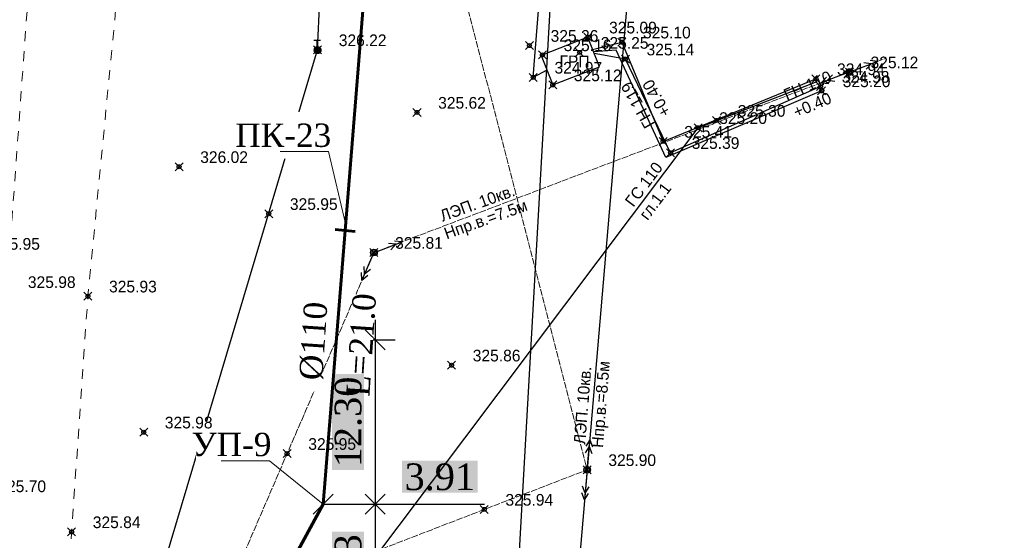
# Model space of a CAD drawing. Header units: metres. Extents: x 703769 to 722343, y 4313031 to 4317457.
# Tile 199 of 256: x 708152 to 708226, y 4314163 to 4314202. Entities that reach past the tile are written whole.
import ezdxf
from ezdxf import colors
from ezdxf.entities.mleader import LeaderData, LeaderLine
from ezdxf.math import Vec2, Vec3

# ---------------------------------------------------------------- set-up
doc = ezdxf.new("R2010")
doc.units = ezdxf.units.M
doc.header["$LTSCALE"] = 0.5
doc.header["$PDMODE"] = 35
doc.header["$PDSIZE"] = 0.3
doc.linetypes.add('Auto_Street_NotBorder_Line_m1', pattern=[3, 1.5, -1.5])
doc.linetypes.add('Commnctn_Electr_VLP_High_Built_m1', pattern=[1, 1, 0])
for name, color, linetype in [('(001) Сетка', 92, 'Continuous'), ('(004) Точки рельефа', 7, 'Continuous'), ('(013) Газ', 30, 'ИК_Газопровод -------г--------'), ('(016) Кабель', 1, 'Continuous'), ('(019) Связь', 3, 'ИК_КАБ_СВЯЗИ'), ('(022) Возд. Линии', 7, 'Continuous'), ('annotation', 251, 'Continuous')]:
    doc.layers.add(name, color=color, linetype=linetype)
doc.layers.add('AUTO#_ROADS_EXIST_L', color=7, linetype='Continuous', lineweight=15, true_color=0x000000)
doc.layers.add('COMMN_OBJCT_ELCTR_L', color=7, linetype='Continuous', true_color=0x000000)
doc.layers.add('ВК_В1', color=134, linetype='Continuous', lineweight=40)
doc.layers.add('ВОДОПРОВОД текст', color=7, linetype='Continuous', lineweight=50)
doc.styles.add('BM-431', font='txt')
doc.styles.add('D-431', font='txt')
doc.styles.add('Interproekt', font='isocpeur.ttf', dxfattribs={"width": 0.95, "oblique": 15})
doc.styles.get("Standard").update_dxf_attribs({"font": 'times.ttf'})
doc.styles.add('Times New Roman', font='times.ttf')
doc.linetypes.add('GAZ_VOZDUSH', pattern='A,1,-2,["~",Standard,S=3,R=0,X=-1.5,Y=-1.5],-1,10', length=14)
doc.linetypes.add('ИК_Газопровод -------г--------', pattern='A,9,-0.6,["Г",Standard,S=1.2,R=0,X=0,Y=-0.6],-1.2', length=10.8)
doc.linetypes.add('ИК_КАБ_СВЯЗИ', pattern='A,4,["o",Standard,S=0.5,R=0,X=0,Y=-0.125],4,-2', length=10)
doc.linetypes.add('ИК_Э_КАБ_ВН', pattern='A,8,-2,["<<",Standard,S=1,R=0,X=0,Y=-0.5],8,[">>",Standard,S=1,R=0,X=-1,Y=-0.5],-2', length=20)
doc.dimstyles.new('300', dxfattribs={"dimtxt": 2, "dimasz": 1.5, "dimexe": 0, "dimexo": 0, "dimgap": 1, "dimtad": 1, "dimzin": 0, "dimdsep": 46, "dimtxsty": 'Standard', "dimblk": 'OBLIQUE', "dimcen": 0, "dimclrd": 1, "dimclre": 1, "dimclrt": 1, "dimadec": 1, "dimazin": 0, "dimtfac": 1, "dimtofl": 0, "dimtmove": 0, "dimatfit": 3, "dimfxl": 3, "dimtfill": 2, "dimtfillclr": 7, "dimtolj": 1, "dimtzin": 0, "dimlwd": 25, "dimlwe": -1, "dimarcsym": 0})

# ---------------------------------------------------------------- blocks, each defined once
blk = doc.blocks.new('strela1')
at = {"layer": '(022) Возд. Линии'}
for p, q in [((-2, 0), (-1.5, 0.25)), ((0, 0), (-2, 0)), ((-2, 0), (-1.5, -0.25)), ((-1.5, 0), (-1, 0.25)), ((-1.5, 0), (-1, -0.25))]:
    blk.add_line(p, q, dxfattribs=at)
blk = doc.blocks.new('strela2')
at = {"layer": '(022) Возд. Линии'}
for p, q in [((0, 0), (2, 0)), ((1.5, 0), (1, 0.25)), ((1.5, 0), (1, -0.25)), ((2, 0), (1.5, 0.25)), ((2, 0), (1.5, -0.25))]:
    blk.add_line(p, q, dxfattribs=at)
blk = doc.blocks.new('STOLB')
at = {"layer": '(022) Возд. Линии'}
blk.add_circle((0, 0), 0.25, dxfattribs=at)
blk = doc.blocks.new('*X145')
at = {"color": 0}
for p, q in [((9.5, 5.08), (10.49, 5.08)), ((9.5, 5.07), (10.49, 5.07)), ((9.5, 5.06), (10.49, 5.06)), ((9.5, 5.05), (10.49, 5.05)), ((9.5, 5.04), (10.49, 5.04)), ((9.5, 5.03), (10.49, 5.03)), ((9.5, 5.02), (10.5, 5.02)), ((9.5, 5.01), (10.5, 5.01)), ((9.5, 5), (10.5, 5)), ((9.5, 4.99), (10.5, 4.99)), ((9.5, 4.98), (10.5, 4.98)), ((9.5, 4.97), (10.5, 4.97)), ((9.5, 4.96), (10.49, 4.96)), ((9.5, 4.95), (10.49, 4.95)), ((9.5, 4.94), (10.49, 4.94)), ((9.5, 4.93), (10.49, 4.93)), ((9.5, 4.92), (10.49, 4.92)), ((9.5, 4.91), (10.49, 4.91)), ((9.5, 4.9), (10.49, 4.9)), ((9.51, 5.12), (10.48, 5.12)), ((9.51, 5.11), (10.48, 5.11)), ((9.51, 5.1), (10.48, 5.1)), ((9.51, 5.09), (10.49, 5.09)), ((9.51, 4.89), (10.49, 4.89)), ((9.51, 4.88), (10.48, 4.88)), ((9.51, 4.87), (10.48, 4.87)), ((9.51, 4.86), (10.48, 4.86)), ((9.52, 5.16), (10.47, 5.16)), ((9.52, 5.15), (10.47, 5.15)), ((9.52, 5.14), (10.47, 5.14)), ((9.52, 5.13), (10.48, 5.13)), ((9.52, 4.85), (10.48, 4.85)), ((9.52, 4.84), (10.47, 4.84)), ((9.52, 4.83), (10.47, 4.83)), ((9.53, 5.18), (10.46, 5.18)), ((9.53, 5.17), (10.46, 5.17)), ((9.53, 4.82), (10.47, 4.82)), ((9.53, 4.81), (10.46, 4.81)), ((9.53, 4.8), (10.46, 4.8)), ((9.54, 5.2), (10.45, 5.2)), ((9.54, 5.19), (10.46, 5.19)), ((9.54, 4.79), (10.45, 4.79)), ((9.54, 4.78), (10.45, 4.78)), ((9.55, 5.22), (10.44, 5.22)), ((9.55, 5.21), (10.45, 5.21)), ((9.55, 4.77), (10.44, 4.77)), ((9.55, 4.76), (10.44, 4.76)), ((9.56, 5.24), (10.43, 5.24)), ((9.56, 5.23), (10.44, 5.23)), ((9.56, 4.75), (10.43, 4.75)), ((9.56, 4.74), (10.43, 4.74)), ((9.57, 5.26), (10.42, 5.26)), ((9.57, 5.25), (10.43, 5.25)), ((9.57, 4.73), (10.42, 4.73)), ((9.58, 5.27), (10.41, 5.27)), ((9.58, 4.72), (10.41, 4.72)), ((9.58, 4.71), (10.41, 4.71)), ((9.59, 5.29), (10.4, 5.29)), ((9.59, 5.28), (10.41, 5.28)), ((9.59, 4.7), (10.4, 4.7)), ((9.6, 5.3), (10.39, 5.3)), ((9.6, 4.69), (10.39, 4.69)), ((9.61, 5.31), (10.38, 5.31)), ((9.61, 4.68), (10.39, 4.68)), ((9.61, 4.67), (10.38, 4.67)), ((9.62, 5.32), (10.37, 5.32)), ((9.62, 4.66), (10.37, 4.66)), ((9.63, 5.33), (10.37, 5.33)), ((9.63, 4.65), (10.36, 4.65)), ((9.64, 5.34), (10.36, 5.34)), ((9.64, 4.64), (10.35, 4.64)), ((9.65, 5.35), (10.35, 5.35)), ((9.65, 4.63), (10.34, 4.63)), ((9.66, 5.36), (10.34, 5.36)), ((9.66, 4.62), (10.33, 4.62)), ((9.67, 5.37), (10.32, 5.37)), ((9.67, 4.61), (10.32, 4.61)), ((9.68, 5.38), (10.31, 5.38)), ((9.69, 5.39), (10.3, 5.39)), ((9.69, 4.6), (10.31, 4.6)), ((9.7, 4.59), (10.29, 4.59)), ((9.71, 5.4), (10.29, 5.4)), ((9.71, 4.58), (10.28, 4.58)), ((9.72, 5.41), (10.27, 5.41)), ((9.73, 4.57), (10.26, 4.57)), ((9.74, 5.42), (10.26, 5.42)), ((9.75, 5.43), (10.24, 5.43)), ((9.75, 4.56), (10.25, 4.56)), ((9.76, 4.55), (10.23, 4.55)), ((9.77, 5.44), (10.22, 5.44)), ((9.78, 4.54), (10.21, 4.54)), ((9.79, 5.45), (10.2, 5.45)), ((9.81, 4.53), (10.18, 4.53)), ((9.82, 5.46), (10.18, 5.46)), ((9.83, 4.52), (10.16, 4.52)), ((9.85, 5.47), (10.15, 5.47)), ((9.87, 4.51), (10.12, 4.51)), ((9.88, 5.48), (10.11, 5.48)), ((9.91, 4.5), (10.08, 4.5)), ((9.94, 5.49), (10.05, 5.49))]:
    blk.add_line(p, q, dxfattribs=at)
blk = doc.blocks.new('I01070')
at = {"color": 0}
blk.add_circle((0.05, 0.03), 0.5, dxfattribs=at)
blk.add_blockref('*X145', (-9.95, -4.96), dxfattribs=at)
blk = doc.blocks.new('I0195')
at = {"layer": '(016) Кабель', "color": 0, "linetype": 'ИК_Э_КАБ_ВН'}
for p, q in [((-0.275, 0.74), (0.225, 0.74)), ((-0.025, 0.24), (-0.025, 0.74))]:
    blk.add_line(p, q, dxfattribs=at)
at = {"layer": '(016) Кабель', "color": 0, "linetype": 'ИК_Э_КАБ_ВН', "xscale": 0.5, "yscale": 0.5, "zscale": 0.5}
blk.add_blockref('I01070', (-0.025, -0.01), dxfattribs=at)
blk = doc.blocks.new('Setka')
at = {"layer": '(001) Сетка'}
for p, q in [((0, 1.5), (0, -1.5)), ((-1.5, 0), (1.5, 0))]:
    blk.add_line(p, q, dxfattribs=at)
blk = doc.blocks.new('*U279')
at = {"color": 1, "lineweight": 60, "flags": 128}
blk.add_lwpolyline([(-0.015, -0.757), (0.015, 0.757)], dxfattribs=at)
blk = doc.blocks.new('*U280')
at = {"color": 0, "linetype": 'ByBlock', "lineweight": -2, "transparency": 16777216, "rotation": 265.4022707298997}
blk.add_blockref('*U279', (708176.205, 4314186.644), dxfattribs=at)
blk = doc.blocks.new('_Dot')
at = {"color": 0, "linetype": 'ByBlock', "lineweight": -2}
blk.add_line((-0.5, 0), (-1, 0), dxfattribs=at)
at = {"color": 0, "linetype": 'ByBlock', "const_width": 0.5}
blk.add_lwpolyline([(-0.25, 0, 1), (0.25, 0, 1)], format="xyb", close=True, dxfattribs=at)
blk = doc.blocks.new('_Oblique')
at = {"color": 0, "linetype": 'ByBlock', "lineweight": -2}
blk.add_line((-0.5, -0.5), (0.5, 0.5), dxfattribs=at)
blk = doc.blocks.new('*D610')
at = {"color": 1, "lineweight": 25, "transparency": 16777216}
blk.add_line((708178.465, 4314178.456), (708178.465, 4314166.154), dxfattribs=at)
at = {"layer": 'Defpoints', "color": 0, "lineweight": 40, "transparency": 16777216}
for p in [(708178.465, 4314178.456), (708178.465, 4314166.154), (708178.465, 4314166.154)]:
    blk.add_point(p, dxfattribs=at)
at = {"color": 1, "lineweight": 25, "transparency": 16777216, "xscale": 1.5, "yscale": 1.5, "zscale": 1.5}
for p, rotation in [((708178.465, 4314178.456), 90), ((708178.465, 4314166.154), 270)]:
    blk.add_blockref('_Oblique', p, dxfattribs=dict(at, rotation=rotation))
at = {"color": 1, "lineweight": 40, "transparency": 16777216, "insert": (708176.445, 4314172.305), "char_height": 2, "attachment_point": 5, "rotation": 90, "bg_fill": 1, "box_fill_scale": 1.1, "bg_fill_color": 7, "bg_fill_true_color": 16777215, "bg_fill_transparency": 0}
blk.add_mtext('\\A1;12.30', dxfattribs=at)
blk = doc.blocks.new('*D611')
at = {"color": 1, "lineweight": 25, "transparency": 16777216}
for p, q in [((708174.557, 4314166.154), (708178.465, 4314166.154)), ((708178.465, 4314166.154), (708186.653, 4314166.154))]:
    blk.add_line(p, q, dxfattribs=at)
at = {"layer": 'Defpoints', "color": 0, "lineweight": 40, "transparency": 16777216}
for p in [(708174.557, 4314166.154), (708178.465, 4314166.154), (708178.465, 4314166.154)]:
    blk.add_point(p, dxfattribs=at)
at = {"color": 1, "lineweight": 25, "transparency": 16777216, "xscale": 1.5, "yscale": 1.5, "zscale": 1.5, "rotation": 180}
blk.add_blockref('_Oblique', (708174.557, 4314166.154), dxfattribs=at)
at = {"color": 1, "lineweight": 25, "transparency": 16777216, "xscale": 1.5, "yscale": 1.5, "zscale": 1.5}
blk.add_blockref('_Oblique', (708178.465, 4314166.154), dxfattribs=at)
at = {"color": 1, "lineweight": 40, "transparency": 16777216, "insert": (708183.309, 4314168.175), "char_height": 2, "attachment_point": 5, "bg_fill": 1, "box_fill_scale": 1.1, "bg_fill_color": 7, "bg_fill_true_color": 16777215, "bg_fill_transparency": 0}
blk.add_mtext('\\A1;3.91', dxfattribs=at)
blk = doc.blocks.new('*D612')
at = {"color": 1, "lineweight": 25, "transparency": 16777216}
blk.add_line((708178.465, 4314166.154), (708178.465, 4314154.821), dxfattribs=at)
at = {"layer": 'Defpoints', "color": 0, "lineweight": 40, "transparency": 16777216}
for p in [(708178.465, 4314166.154), (708178.465, 4314154.821), (708178.465, 4314154.821)]:
    blk.add_point(p, dxfattribs=at)
at = {"color": 1, "lineweight": 25, "transparency": 16777216, "xscale": 1.5, "yscale": 1.5, "zscale": 1.5}
for p, rotation in [((708178.465, 4314166.154), 90), ((708178.465, 4314154.821), 270)]:
    blk.add_blockref('_Oblique', p, dxfattribs=dict(at, rotation=rotation))
at = {"color": 1, "lineweight": 40, "transparency": 16777216, "insert": (708176.445, 4314160.488), "char_height": 2, "attachment_point": 5, "rotation": 90, "bg_fill": 1, "box_fill_scale": 1.1, "bg_fill_color": 7, "bg_fill_true_color": 16777215, "bg_fill_transparency": 0}
blk.add_mtext('\\A1;11.33', dxfattribs=at)

msp = doc.modelspace()

# ---------------------------------------------------------------- linework, layer by layer
at = {"layer": '(013) Газ', "linetype": 'GAZ_VOZDUSH', "flags": 128}
for points, elevation in [([(708165.166, 4315455.034), (708237.064, 4315447.856), (708237.796, 4315439.435), (708237.948, 4315425.87), (708271.633, 4315423.02), (708271.633, 4315423.02), (708293.165, 4315421.558), (708284.482, 4315255.16), (708278.28, 4315165.641), (708278.086, 4315159.227), (708267.101, 4315087.682), (708203.286, 4314411.276), (708188.652, 4314151.902), (708188.652, 4314118.902)], 324.816), ([(708191.339, 4314198.665), (708190.317, 4314198.125), (708190.946, 4314206.31), (708190.626, 4314207.608)], 324.792), ([(708194.767, 4314200.227), (708196.955, 4314200.766), (708200.049, 4314193.329), (708211.502, 4314198.015)], 324.792), ([(708211.929, 4314197.113), (708200.251, 4314192.112), (708196.531, 4314200.167), (708194.843, 4314200.033)], 324.901), ([(708211.852, 4314197.442), (708200.605, 4314192.484), (708197.221, 4314199.495), (708194.885, 4314199.927)], 324.68)]:
    msp.add_lwpolyline(points, dxfattribs=dict(at, elevation=elevation))
at = {"layer": '(013) Газ', "color": 0, "linetype": 'ByBlock', "elevation": 324.792}
msp.add_lwpolyline([(708194.412, 4314201.138), (708190.907, 4314199.77), (708191.77, 4314197.56), (708195.275, 4314198.928)], close=True, dxfattribs=at)
at = {"layer": '(013) Газ', "elevation": 324.91, "flags": 128}
msp.add_lwpolyline([(708141.958, 4314098.387), (708142.734, 4314107.048), (708145.235, 4314128.151), (708157.774, 4314134.636), (708202.669, 4314194.355), (708211.587, 4314197.823)], dxfattribs=at)
at = {"layer": '(019) Связь', "elevation": 325.431, "flags": 128}
msp.add_lwpolyline([(708153.006, 4314105.043), (708156.993, 4314142.734), (708156.993, 4314142.734), (708174.147, 4314200.184), (708174.323, 4314203.958), (708195.362, 4314453.153), (708204.073, 4314563.084), (708218.911, 4314738.478), (708226.164, 4314758.135), (708236.601, 4314958.674), (708237.563, 4314979.166), (708241.532, 4315051.931), (708251.542, 4315144.303), (708253.161, 4315164.518), (708257.428, 4315233.645), (708258.881, 4315245.481), (708269.326, 4315369.847), (708270.394, 4315382.606), (708278.265, 4315465.509), (708280.616, 4315477.921), (708295.324, 4315641.488), (708303.766, 4315706.848), (708303.348, 4315724.234), (708305.187, 4315772.118), (708306.696, 4315783.119), (708308.615, 4315806.312), (708309.889, 4315815.038), (708320.552, 4315934.795), (708321.594, 4315946.168), (708336.888, 4316115.682), (708345.287, 4316227.711), (708346.981, 4316228.783), (708355.083, 4316230.156), (708358.134, 4316229.662)], dxfattribs=at)
at = {"layer": '(022) Возд. Линии', "elevation": 325.602, "flags": 128}
msp.add_lwpolyline([(708193.113, 4314949.215), (708231.85, 4314945.639), (708252.432, 4314962.525), (708256.599, 4314927.904), (708250.049, 4314850.368), (708243.396, 4314768.028), (708236.639, 4314687.685), (708229.091, 4314592.015), (708221.041, 4314493.71), (708213.333, 4314396.611), (708205.917, 4314312.611), (708198.539, 4314217.865), (708194.357, 4314168.719), (708189.106, 4314107.015)], dxfattribs=at)
at = {"color": 7, "lineweight": 60, "flags": 128}
msp.add_lwpolyline([(708240.115, 4314986.119), (708237.465, 4314926.667), (708235.809, 4314899.895), (708234.498, 4314869.618), (708230.06, 4314781.67), (708228.958, 4314757.378), (708223.359, 4314737.037), (708204.558, 4314523.813), (708196.059, 4314424.814), (708184.899, 4314294.752), (708174.557, 4314166.154), (708168.436, 4314154.821), (708168.436, 4314154.821), (708086.138, 4314125.895), (708037.269, 4314109.069), (708002.488, 4314098.284), (708002.488, 4314098.284), (707913.651, 4314069.236), (707865.757, 4314055.085), (707817.896, 4314040.633), (707721.771, 4314013.098), (707673.615, 4313999.646), (707633.375, 4313988.405), (707625.006, 4314019.638)], dxfattribs=at)
at = {"color": 0, "linetype": 'ByBlock', "lineweight": -2, "transparency": 16777216}
for p in [(708194.412, 4314201.138, 325.087), (708190.028, 4314200.512, 325.259), (708196.955, 4314200.766, 325.095), (708174.147, 4314200.184, 326.216), (708191.005, 4314199.808, 325.164), (708193.789, 4314199.993, 325.252), (708197.221, 4314199.495, 325.136), (708214.015, 4314198.528, 325.121), (708190.317, 4314198.125, 324.974), (708191.77, 4314197.56, 325.125), (708211.502, 4314198.015, 324.944), (708211.852, 4314197.442, 324.975), (708211.929, 4314197.113, 325.196), (708181.597, 4314195.497, 325.622), (708204.057, 4314194.896, 325.299), (708202.669, 4314194.355, 325.205), (708200.049, 4314193.329, 325.408), (708200.605, 4314192.484, 325.388), (708163.758, 4314191.427, 326.015), (708170.482, 4314187.908, 325.951), (708178.373, 4314184.999, 325.806), (708156.923, 4314181.727, 325.928), (708184.19, 4314176.556, 325.86), (708161.105, 4314171.535, 325.984), (708171.861, 4314169.93, 325.948), (708194.357, 4314168.719, 325.897), (708186.64, 4314165.746, 325.943), (708155.703, 4314164.063, 325.838)]:
    msp.add_point(p, dxfattribs=at)
at = {"layer": 'AUTO#_ROADS_EXIST_L', "linetype": 'Auto_Street_NotBorder_Line_m1', "lineweight": 15, "elevation": -0.295, "flags": 128}
for points in [[(708224.294, 4314456.3), (708180.696, 4314455.623), (708176.731, 4314409.068), (708161.505, 4314228.935), (708156.923, 4314181.727), (708151.352, 4314101.06), (708151.403, 4314101.11)], [(708122.397, 4314227.373), (708145.412, 4314239.623), (708149.265, 4314239.047), (708152.518, 4314237.508), (708154.759, 4314235.209), (708154.285, 4314229.59), (708150.837, 4314182.06), (708148.622, 4314166.761), (708130.501, 4314152.501), (708130.501, 4314152.501), (708115.734, 4314157.428)]]:
    msp.add_lwpolyline(points, dxfattribs=at)
at = {"layer": 'COMMN_OBJCT_ELCTR_L', "linetype": 'Commnctn_Electr_VLP_High_Built_m1', "lineweight": 20, "flags": 128}
for points, elevation in [([(707559.857, 4313969.694), (707591.057, 4313978.499), (707653.95, 4313997.449), (707719.826, 4314017.456), (707783.035, 4314036.883), (707846.224, 4314056.716), (707914.765, 4314078.05), (707979.96, 4314098.279), (708042.477, 4314117.716), (708135.818, 4314146.539), (708166.739, 4314158.079), (708194.357, 4314168.719), (708173.508, 4314249.294)], 326.168), ([(708166.739, 4314158.079), (708178.373, 4314184.999), (708214.015, 4314198.528), (708216.771, 4314199.574)], -0.698)]:
    msp.add_lwpolyline(points, dxfattribs=dict(at, elevation=elevation))

# ---------------------------------------------------------------- block references
at = {"layer": '(001) Сетка'}
msp.add_blockref('Setka', (708178.465, 4314178.456), dxfattribs=at)
at = {"layer": '(019) Связь', "color": 0}
msp.add_blockref('I0195', (708174.147, 4314200.169, 325.431), dxfattribs=at)
at = {"layer": '(022) Возд. Линии'}
for name, p, rotation in [('strela1', (708214.251, 4314198.617, -0.698), 200.7857738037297), ('strela2', (708213.781, 4314198.439, -0.698), 200.7857738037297), ('strela2', (708178.607, 4314185.087, -0.698), 20.78577380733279), ('strela1', (708178.272, 4314184.768, -0.698), 66.41936824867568), ('strela2', (708194.378, 4314168.968, 325.602), 85.13622435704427), ('strela1', (708194.336, 4314168.468, 325.602), 85.13622435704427)]:
    msp.add_blockref(name, p, dxfattribs=dict(at, rotation=rotation))
for p in [(708214.015, 4314198.528, -0.698), (708178.373, 4314184.999, -0.698), (708194.357, 4314168.719, 325.602)]:
    msp.add_blockref('STOLB', p, dxfattribs=at)
at = {"color": 36, "lineweight": 60}
msp.add_blockref('*U280', (0, 0), dxfattribs=at)

# ---------------------------------------------------------------- texts
at = {"layer": '(004) Точки рельефа', "style": 'D-431'}
for s, p in [('325.09', (708195.998, 4314201.422, 325.087)), ('325.26', (708191.614, 4314200.797, 325.259)), ('325.10', (708198.541, 4314201.048, 325.095)), ('326.22', (708175.733, 4314200.469, 326.216)), ('325.16', (708192.591, 4314200.093, 325.164)), ('325.25', (708195.375, 4314200.274, 325.252)), ('325.14', (708198.807, 4314199.776, 325.136)), ('324.97', (708191.903, 4314198.409, 324.974)), ('325.12', (708215.601, 4314198.809, 325.121)), ('325.12', (708193.356, 4314197.841, 325.125)), ('324.94', (708213.088, 4314198.299, 324.944)), ('324.98', (708213.438, 4314197.726, 324.975)), ('325.20', (708213.515, 4314197.395, 325.196)), ('325.62', (708183.183, 4314195.782, 325.622)), ('325.20', (708204.255, 4314194.637, 325.205)), ('325.30', (708205.643, 4314195.178, 325.299)), ('325.41', (708201.635, 4314193.61, 325.408)), ('325.39', (708202.191, 4314192.768, 325.388)), ('326.02', (708165.344, 4314191.712, 326.015)), ('325.95', (708172.068, 4314188.193, 325.951)), ('325.95', (708149.748, 4314185.212, 325.947)), ('325.81', (708179.959, 4314185.282, 325.806)), ('325.98', (708152.423, 4314182.344, 325.981)), ('325.93', (708158.509, 4314182.011, 325.928)), ('325.86', (708185.776, 4314176.841, 325.86)), ('325.98', (708162.691, 4314171.819, 325.984)), ('325.95', (708173.447, 4314170.214, 325.948)), ('325.90', (708195.943, 4314169.003, 325.897)), ('325.70', (708150.208, 4314167.044, 325.703)), ('325.94', (708188.226, 4314166.03, 325.943)), ('325.84', (708157.289, 4314164.347, 325.838))]:
    msp.add_text(s, height=0.875, dxfattribs=at).set_placement(p)
at = {"layer": '(013) Газ', "color": 0, "linetype": 'ByBlock', "style": 'D-431'}
msp.add_text('ГРП', height=0.875, dxfattribs=at).set_placement((708192.282, 4314198.891, -0.295))
at = {"layer": '(013) Газ', "color": 0, "linetype": 'Continuous', "style": 'D-431'}
for s, rotation, p in [('ГН 110', 23.2765, (708209.326, 4314196.371, 324.901)), ('ГН 119', 119.57246, (708199.46, 4314194.63, 324.901)), ('+0.40', 119.57246, (708200.667, 4314195.488, 324.901)), ('+0.40', 23.2765, (708210.047, 4314195.078, 324.901)), ('ГС 110', 53.06522, (708197.821, 4314188.35, -0.295)), ('гл.1.1', 53.06522, (708198.886, 4314187.359, -0.295))]:
    msp.add_text(s, height=0.875, rotation=rotation, dxfattribs=at).set_placement(p)
at = {"layer": '(022) Возд. Линии', "style": 'BM-431'}
for s, rotation, p in [('Hпр.в.=7.5м', 19.69497, (708183.821, 4314185.984, -0.876)), ('Hпр.в.=8.5м', 85.43168, (708195.541, 4314170.34, -0.295))]:
    msp.add_text(s, height=0.875, rotation=rotation, dxfattribs=at).set_placement(p)
at = {"layer": '(022) Возд. Линии', "char_height": 0.875, "attachment_point": 1, "style": 'BM-431'}
for insert, rotation in [((708183.216, 4314188.126, -0.876), 19.69497), ((708193.339, 4314170.668, -0.295), 85.43168)]:
    msp.add_mtext('ЛЭП. 10кв.', dxfattribs=dict(at, insert=insert, rotation=rotation))

# ---------------------------------------------------------------- dimensions: what is measured, and where the dimension line sits
at = {"color": 1, "lineweight": 40}
dim = msp.add_aligned_dim(p1=(708178.465, 4314166.154), p2=(708178.465, 4314154.821), distance=0, dimstyle='300', dxfattribs=at)
dim.commit()
dim.dimension.update_dxf_attribs({"geometry": '*D612', "text_midpoint": (708176.445, 4314160.488)})

# ---------------------------------------------------------------- next in the draw order: texts
at = {"layer": 'ВОДОПРОВОД текст', "color": 7, "linetype": 'Continuous', "lineweight": 50, "char_height": 1.75, "width": 7.48307, "attachment_point": 5, "rotation": 86.22547, "style": 'Times New Roman', "bg_fill": 3, "box_fill_scale": 1, "bg_fill_color": 256, "bg_fill_transparency": 16714492}
for s, insert in [('L=21.0', (708177.426, 4314178.08, 40.682)), ('%%C110', (708173.852, 4314178.373, -405.291))]:
    msp.add_mtext(s, dxfattribs=dict(at, insert=insert))

# ---------------------------------------------------------------- next in the draw order: leaders
at = {"layer": 'annotation'}
ml = msp.add_multileader_mtext('Standard', dxfattribs=at)
ml.set_content('Монтаж трубопроводов под автодорогой осуществить методом ГНБ (горизонтально-направленного бурения, закрытым способом).', color=256)
ml.set_leader_properties()
ml.build(insert=Vec2(0, 0))
ml.multileader.update_dxf_attribs({"text_right_attachment_type": 6, "dogleg_length": 0.36, "arrow_head_size": 1.5})
ctx = ml.context
ctx.base_point, ctx.char_height, ctx.arrow_head_size, ctx.landing_gap_size, ctx.plane_origin = Vec3(708089.017, 4314181.671, 658.602), 1.5, 1.5, 1.5, Vec3(708225.84, 4314213.157, 658.602)
ctx.right_attachment = 6
notes = []
notes.append((ctx, [(1, (1, 1, 0), (708133.068, 4314180.684, 658.602), (-1, 0), 2.309, [(0, [(708157.001, 4314151.12, 658.602)], 0, [])])]))
ctx.mtext.insert, ctx.mtext.width, ctx.mtext.defined_height, ctx.mtext.flow_direction = Vec3(708090.517, 4314182.658, 658.602), 46.2174, 14.503, 5
ctx.mtext.has_bg_fill, ctx.mtext.bg_color, ctx.mtext.bg_scale_factor, ctx.mtext.bg_transparency, ctx.mtext.use_window_bg_color = 1, -1023409921, 1.2, 0, 0
at = {"layer": 'ВК_В1', "color": 7, "lineweight": 13}
ml = msp.add_multileader_mtext('Standard', dxfattribs=at)
ml.set_content('{\\fTimes New Roman|b0|i0|c204|p18;\\Q0;\\W1;ПК-\\fTimes New Roman|b0|i0|c0|p18;23}', color=7, style='Interproekt')
ml.set_leader_properties(color=256, linetype='Continuous', lineweight=13)
ml.set_arrow_properties(name='DOT')
ml.build(insert=Vec2(0, 0))
ml.multileader.update_dxf_attribs({"text_left_attachment_type": 6, "text_right_attachment_type": 6, "dogleg_length": 0, "arrow_head_size": 0.00144})
ctx = ml.context
ctx.base_point, ctx.char_height, ctx.arrow_head_size, ctx.landing_gap_size, ctx.plane_origin = Vec3(708168.184, 4314192.568), 1.75, 0.00144, 0.0008, Vec3(709039.404, 4314233.332)
ctx.left_attachment, ctx.right_attachment, ctx.text_align_type = 6, 6, 1
notes.append((ctx, [(1, (1, 1, 0), (708174.959, 4314192.568), (-1, 0), 0, [(0, [(708176.248, 4314187.178)], 0, [])])]))
ctx.mtext.insert, ctx.mtext.rotation, ctx.mtext.width, ctx.mtext.alignment, ctx.mtext.flow_direction = Vec3(708171.571, 4314194.668), 6.283185, 3.59135, 2, 5
ctx.mtext.has_bg_fill, ctx.mtext.bg_color, ctx.mtext.bg_scale_factor, ctx.mtext.bg_transparency, ctx.mtext.use_window_bg_color = 1, -1027028792, 1.5, 0, 1
ml = msp.add_multileader_mtext('Standard', dxfattribs=at)
ml.set_content('{\\fTimes New Roman|b0|i0|c204|p18;\\Q0;\\W1;УП-\\fTimes New Roman|b0|i0|c0|p18;9}', color=7, style='Interproekt')
ml.set_leader_properties(color=256, linetype='Continuous', lineweight=13)
ml.set_arrow_properties(name='DOT')
ml.build(insert=Vec2(0, 0))
ml.multileader.update_dxf_attribs({"text_left_attachment_type": 6, "text_right_attachment_type": 6, "dogleg_length": 0, "arrow_head_size": 0.00144})
ctx = ml.context
ctx.base_point, ctx.char_height, ctx.arrow_head_size, ctx.landing_gap_size, ctx.plane_origin = Vec3(708164.838, 4314169.394), 1.75, 0.00144, 0.0008, Vec3(709035.257, 4314208.363)
ctx.left_attachment, ctx.right_attachment, ctx.text_align_type = 6, 6, 1
notes.append((ctx, [(1, (1, 1, 0), (708170.544, 4314169.394), (-1, 0), 0, [(0, [(708174.557, 4314166.154)], 0, [])])]))
ctx.mtext.insert, ctx.mtext.rotation, ctx.mtext.width, ctx.mtext.alignment, ctx.mtext.flow_direction = Vec3(708167.691, 4314171.494), 6.283185, 3.59135, 2, 5
ctx.mtext.has_bg_fill, ctx.mtext.bg_color, ctx.mtext.bg_scale_factor, ctx.mtext.bg_transparency, ctx.mtext.use_window_bg_color = 1, -1027028792, 1.5, 0, 1
for ctx, leaders in notes:
    for number, flags, end, landing, length, lines in leaders:
        leader = LeaderData()
        leader.index, (leader.has_last_leader_line, leader.has_dogleg_vector, leader.attachment_direction) = number, flags
        leader.last_leader_point, leader.dogleg_vector, leader.dogleg_length = Vec3(end), Vec3(landing), length
        for number, points, colour, breaks in lines:
            line = LeaderLine()
            line.index, line.vertices, line.color, line.breaks = number, Vec3.list(points), colors.encode_raw_color(colour), breaks
            leader.lines.append(line)
        ctx.leaders.append(leader)

# ---------------------------------------------------------------- next in the draw order: dimensions: what is measured, and where the dimension line sits
at = {"color": 1, "lineweight": 40}
for p1, picture, middle in [((708178.465, 4314178.456), '*D610', (708176.445, 4314172.305)), ((708174.557, 4314166.154), '*D611', (708183.309, 4314168.175))]:
    dim = msp.add_aligned_dim(p1=p1, p2=(708178.465, 4314166.154), distance=0, dimstyle='300', dxfattribs=at)
    dim.commit()
    dim.dimension.update_dxf_attribs({"geometry": picture, "text_midpoint": middle})

doc.saveas('drawing.dxf')
